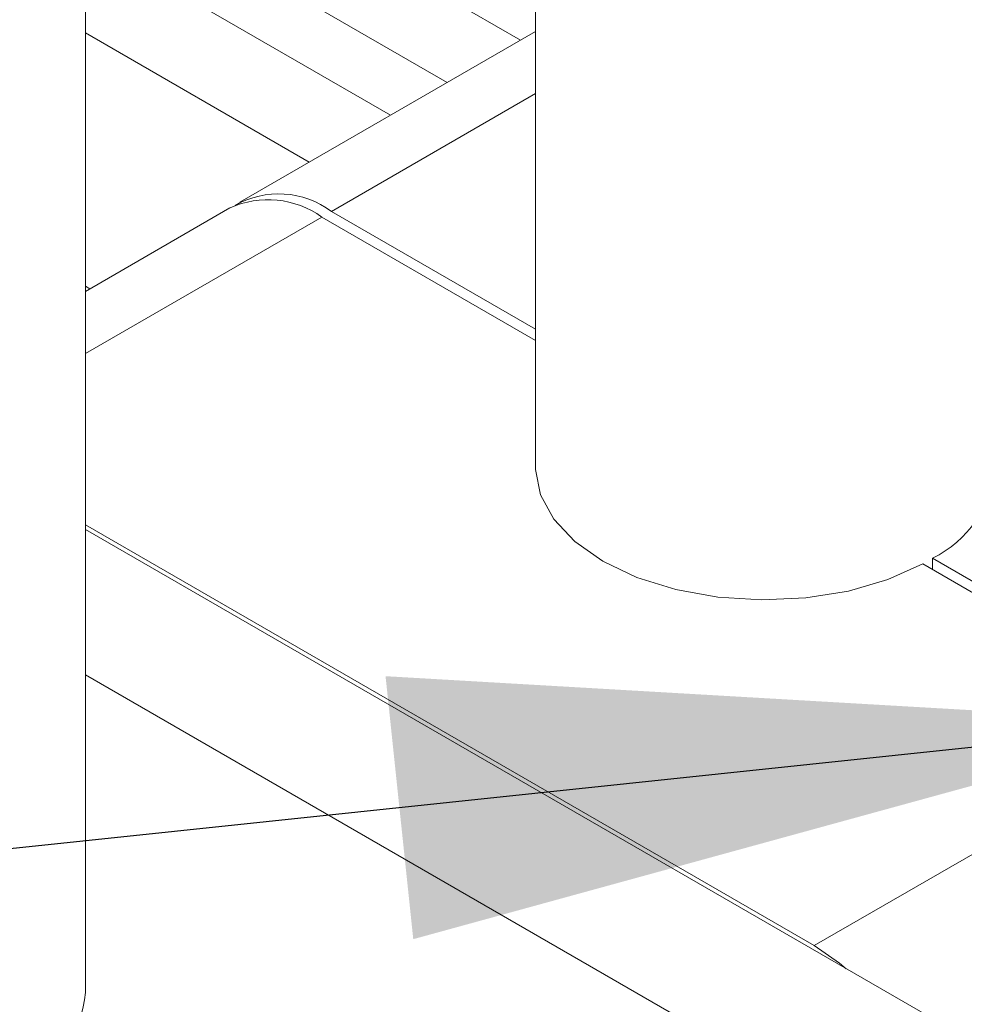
# Model space of a CAD drawing. Header units: millimetres. Extents: x 525 to 29324, y 175 to 20618.
# Tile 35 of 220: x 5159 to 5302, y 5963 to 6113. Entities that reach past the tile are written whole.
import ezdxf

# ---------------------------------------------------------------- set-up
doc = ezdxf.new("R2010")
doc.units = ezdxf.units.MM
doc.linetypes.add('SLD-Continua', pattern=[0])
doc.layers.add('COTAS', color=1, linetype='SLD-Continua')
doc.styles.get("Standard").update_dxf_attribs({"font": 'ARIALN.TTF'})
doc.dimstyles.new('SLDDIMSTYLE0', dxfattribs={"dimtxt": 0.18, "dimasz": 122.5, "dimexe": 0, "dimexo": 0.0625, "dimgap": 0, "dimtad": 0, "dimtih": 1, "dimtoh": 1, "dimdec": 0, "dimrnd": 1e-09, "dimzin": 0, "dimdsep": 46, "dimtxsty": 'Standard', "dimsah": 1, "dimcen": 0.09, "dimadec": 0, "dimazin": 0, "dimtfac": 122.5, "dimtdec": 0, "dimtofl": 0, "dimtmove": 0, "dimatfit": 3, "dimfxl": 1, "dimfrac": 2, "dimtolj": 1, "dimtzin": 0, "dimarcsym": 0})

msp = doc.modelspace()

# ---------------------------------------------------------------- linework, layer by layer
at = {"color": 7, "linetype": 'SLD-Continua', "lineweight": 18, "ltscale": 35}
for p, q in [((5237.15, 7407.66), (5237.15, 6044.6)), ((5168.56, 5964.61), (5168.56, 7340.15)), ((5234.86, 6109.68), (5168.56, 6147.94)), ((5223.7, 6103.23), (5174.32, 6131.73)), ((5215.05, 6098.24), (5168.56, 6125.07)), ((5202.67, 6091.1), (5168.56, 6110.79)), ((5169.25, 6071.8), (5168.56, 6072.2)), ((5168.56, 6012.98), (5259.78, 5960.33))]:
    msp.add_line(p, q, dxfattribs=at)
at = {"color": 7, "linetype": 'SLD-Continua', "lineweight": 18, "ltscale": 1225}
msp.add_arc((5151.5, 5966.15), 17.13, 296.1196, 354.8693, dxfattribs=at)
at = {"layer": 'COTAS', "linetype": 'SLD-Continua', "lineweight": 18, "ltscale": 35}
for p, q in [((5237.15, 6111), (5192.08, 6084.98)), ((5237.15, 6101.53), (5206.07, 6083.6)), ((5190.59, 6084.13), (5168.56, 6071.41)), ((5206.07, 6083.6), (5237.15, 6065.66)), ((5168.56, 6061.95), (5204.59, 6082.74)), ((5237.15, 6063.95), (5204.59, 6082.74)), ((5168.56, 6035.83), (5279.58, 5971.76)), ((5299.38, 5959.62), (5168.56, 6035.12)), ((5297.63, 6030.75), (5297.63, 6029.04)), ((5297.63, 6030.75), (5339.72, 6006.47)), ((5338.23, 6005.61), (5296.15, 6029.9)), ((5279.58, 5971.76), (5338.23, 6005.61))]:
    msp.add_line(p, q, dxfattribs=at)
at = {"layer": 'COTAS', "linetype": 'SLD-Continua', "lineweight": 18, "ltscale": 35, "flags": 128}
for points in [[(5296.15, 6029.9), (5290.83, 6027.52), (5284.82, 6025.77), (5278.34, 6024.72), (5271.63, 6024.41), (5264.94, 6024.84), (5258.52, 6026), (5252.6, 6027.85), (5247.41, 6030.32), (5243.13, 6033.32), (5239.92, 6036.73), (5237.91, 6040.44), (5237.16, 6044.3), (5237.15, 6044.6)], [(5279.58, 5971.76), (5283.44, 5969.09), (5284.49, 5968.21)]]:
    msp.add_lwpolyline(points, dxfattribs=at)
at = {"layer": 'COTAS', "linetype": 'SLD-Continua', "lineweight": 18, "ltscale": 1225}
for centre, radius, start, end in [((5198.01, 6072.77), 13.5, 53.314, 119.5152), ((5196.39, 6071.29), 14.08, 54.3904, 114.3068), ((5290.09, 6046.14), 17.13, 296.1196, 354.8693)]:
    msp.add_arc(centre, radius, start, end, dxfattribs=at)

# ---------------------------------------------------------------- leaders
at = {"layer": 'COTAS', "ltscale": 35}
msp.add_leader([(5338.23, 6005.61), (2589.26, 5715.84)], dimstyle='SLDDIMSTYLE0', dxfattribs=at)

doc.saveas('drawing.dxf')
